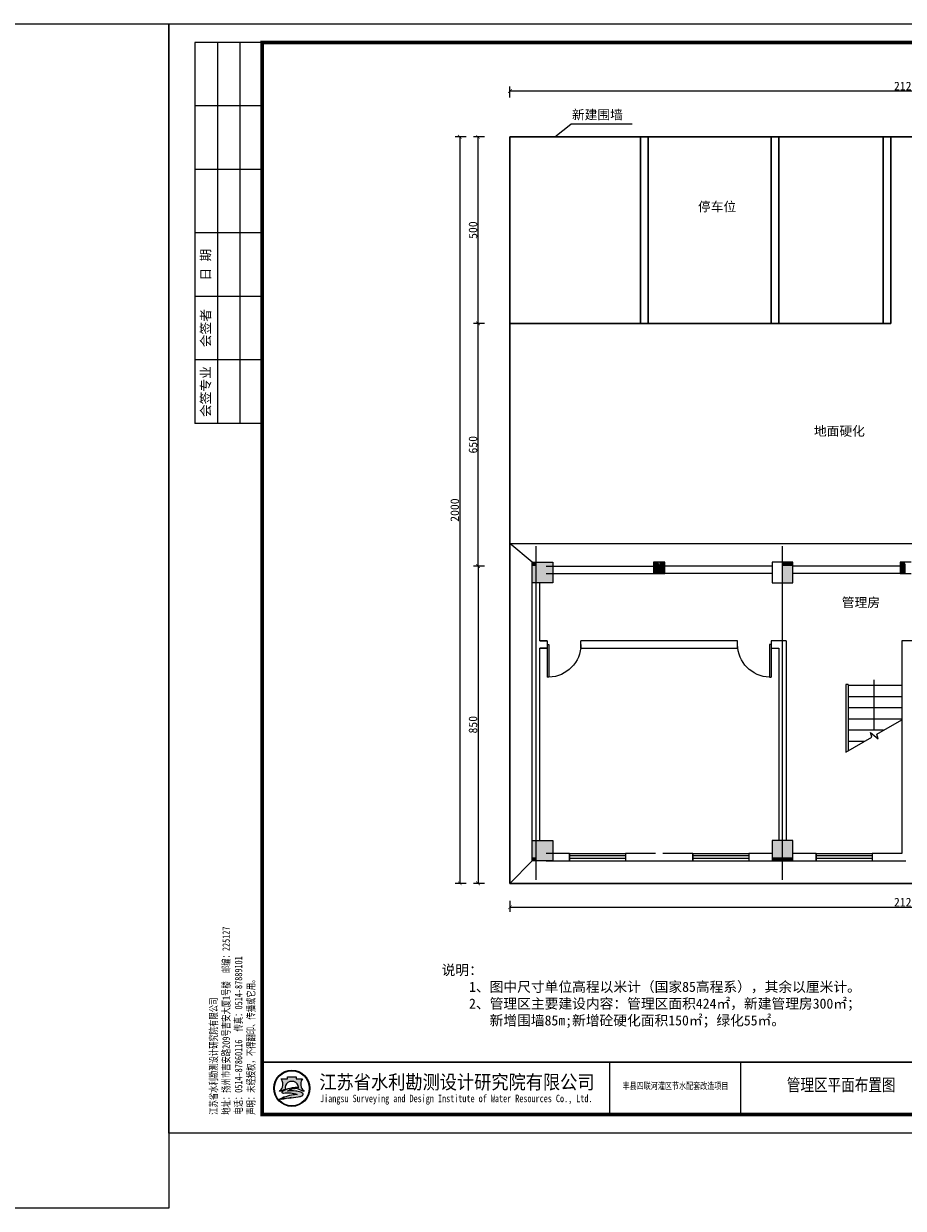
# Model space of a CAD drawing. Extents: x -27255 to 1448651, y 31034 to 8081248.
# Tile 10 of 198: x 583461 to 583697, y 3855639 to 3855956. Entities that reach past the tile are written whole.
import ezdxf
from ezdxf.enums import TextEntityAlignment as Align
from ezdxf.lldxf.tags import DXFTag

# ---------------------------------------------------------------- set-up
doc = ezdxf.new("R2010")
doc.units = 0
doc.header["$PDMODE"] = 32
doc.header["$PDSIZE"] = 0.2
doc.linetypes.add('DOTE', pattern=[2.4200000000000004, 2, -0.2, 0.02, -0.2])
doc.layers.get('0').update_dxf_attribs({"linetype": 'CONTINUOUS'})
doc.layers.get('Defpoints').update_dxf_attribs({"linetype": 'CONTINUOUS'})
for name, color, linetype, lineweight in [('0.09标注线', 3, 'CONTINUOUS', 9), ('0.13填充', 8, 'CONTINUOUS', 9), ('0.13文字', 3, 'CONTINUOUS', 13), ('DOTE', 14, 'DOTE', 5), ('图框', 7, 'CONTINUOUS', 20), ('地涵轮廓线', 130, 'CONTINUOUS', 35), ('文字', 7, 'CONTINUOUS', 15)]:
    doc.layers.add(name, color=color, linetype=linetype, lineweight=lineweight)
for name, color, linetype in [('DIM_LEAD', 3, 'CONTINUOUS'), ('DIM_SYMB', 3, 'CONTINUOUS'), ('STAIR', 2, 'CONTINUOUS'), ('WALL', 9, 'CONTINUOUS')]:
    doc.layers.add(name, color=color, linetype=linetype)
doc.styles.add('-仿宋_GB2312', font='FangSong_GB2312.ttf')
doc.styles.add('LYJFS', font='times.ttf', dxfattribs={"width": 0.7})
doc.styles.add('仿宋', font='FangSong_GB2312.ttf', dxfattribs={"width": 0.7})
doc.styles.add('宋体', font='FangSong_GB2312.ttf')
tags = doc.linetypes.add('DASHDOT2', pattern=[0.5, 0.25, -0.125, 0, -0.125]).pattern_tags.tags
tags[10:11] = [DXFTag(74, 4), DXFTag(75, 0), DXFTag(340, '0'), DXFTag(46, 1.0), DXFTag(50, 0.0), DXFTag(44, 0.0), DXFTag(45, 0.0)]
tags[8:9] = [DXFTag(74, 4), DXFTag(75, 0), DXFTag(340, '0'), DXFTag(46, 1.0), DXFTag(50, 0.0), DXFTag(44, 0.0), DXFTag(45, 0.0)]
tags[6:7] = [DXFTag(74, 4), DXFTag(75, 0), DXFTag(340, '0'), DXFTag(46, 1.0), DXFTag(50, 0.0), DXFTag(44, 0.0), DXFTag(45, 0.0)]
tags[4:5] = [DXFTag(74, 4), DXFTag(75, 0), DXFTag(340, '0'), DXFTag(46, 1.0), DXFTag(50, 0.0), DXFTag(44, 0.0), DXFTag(45, 0.0)]
doc.dimstyles.new('zzzz STANDARD', dxfattribs={"dimtxt": 2.3, "dimasz": 1, "dimexe": 1.25, "dimexo": 1.5, "dimgap": 0.2, "dimtad": 1, "dimdec": 0, "dimlfac": 10, "dimzin": 0, "dimdsep": 46, "dimtxsty": '-仿宋_GB2312', "dimblk": 'ARCHTICK', "dimcen": 0.09, "dimadec": 0, "dimazin": 0, "dimtfac": 1, "dimtdec": 0, "dimtix": 1, "dimtmove": 2, "dimatfit": 3, "dimfxl": 1.7, "dimfxlon": 1, "dimtolj": 1, "dimtzin": 0, "dimlwd": 9, "dimlwe": 9, "dimarcsym": 0})

# ---------------------------------------------------------------- blocks, each defined once
blk = doc.blocks.new('_ARCHTICK')
at = {"color": 0, "linetype": 'ByBlock', "const_width": 0.15}
blk.add_lwpolyline([(-0.5, -0.5), (0.5, 0.5)], dxfattribs=at)
blk = doc.blocks.new('*D628')
at = {"layer": 'Defpoints', "color": 0, "lineweight": 13}
for p in [(583591.252965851, 3855725.645758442), (583803.252965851, 3855725.645758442), (583803.252965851, 3855719.252151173)]:
    blk.add_point(p, dxfattribs=at)
at = {"layer": '地涵轮廓线', "color": 0, "lineweight": 9}
for p, q in [((583591.252965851, 3855720.952151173), (583591.252965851, 3855718.002151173)), ((583803.252965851, 3855720.952151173), (583803.252965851, 3855718.002151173)), ((583591.252965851, 3855719.252151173), (583803.252965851, 3855719.252151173))]:
    blk.add_line(p, q, dxfattribs=at)
at = {"layer": '地涵轮廓线', "color": 0, "lineweight": 9, "rotation": 180}
blk.add_blockref('_ARCHTICK', (583591.252965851, 3855719.252151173), dxfattribs=at)
at = {"layer": '地涵轮廓线', "color": 0, "lineweight": 9}
blk.add_blockref('_ARCHTICK', (583803.252965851, 3855719.252151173), dxfattribs=at)
at = {"layer": '地涵轮廓线', "color": 0, "lineweight": 9, "insert": (583697.252965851, 3855720.602151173), "char_height": 2.3, "attachment_point": 5, "style": '-仿宋_GB2312'}
blk.add_mtext('\\A1;2120', dxfattribs=at)
blk = doc.blocks.new('*D629')
at = {"layer": 'Defpoints', "color": 0, "lineweight": 13}
for p in [(583591.2529658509, 3855937.873450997), (583591.2529658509, 3855925.645758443), (583803.252965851, 3855925.645758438)]:
    blk.add_point(p, dxfattribs=at)
at = {"layer": '地涵轮廓线', "color": 0, "lineweight": 9}
for p, q in [((583591.2529658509, 3855936.173450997), (583591.2529658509, 3855939.123450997)), ((583803.252965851, 3855937.873450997), (583591.2529658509, 3855937.873450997)), ((583803.252965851, 3855936.173450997), (583803.252965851, 3855939.123450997))]:
    blk.add_line(p, q, dxfattribs=at)
at = {"layer": '地涵轮廓线', "color": 0, "lineweight": 9, "rotation": 180}
blk.add_blockref('_ARCHTICK', (583591.2529658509, 3855937.873450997), dxfattribs=at)
at = {"layer": '地涵轮廓线', "color": 0, "lineweight": 9}
blk.add_blockref('_ARCHTICK', (583803.252965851, 3855937.873450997), dxfattribs=at)
at = {"layer": '地涵轮廓线', "color": 0, "lineweight": 9, "insert": (583697.252965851, 3855939.223450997), "char_height": 2.3, "attachment_point": 5, "style": '-仿宋_GB2312'}
blk.add_mtext('\\A1;2120', dxfattribs=at)
blk = doc.blocks.new('*D627')
at = {"layer": 'Defpoints', "color": 0, "lineweight": 13}
for p in [(583602.752965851, 3855810.645758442), (583582.71090498, 3855725.645758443), (583591.2529658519, 3855725.645758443)]:
    blk.add_point(p, dxfattribs=at)
at = {"layer": '地涵轮廓线', "color": 0, "lineweight": 9}
for p, q in [((583584.4109049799, 3855810.645758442), (583581.46090498, 3855810.645758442)), ((583582.71090498, 3855810.645758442), (583582.71090498, 3855725.645758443)), ((583584.4109049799, 3855725.645758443), (583581.46090498, 3855725.645758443))]:
    blk.add_line(p, q, dxfattribs=at)
for p, rotation in [((583582.71090498, 3855810.645758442), 90), ((583582.71090498, 3855725.645758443), 270)]:
    blk.add_blockref('_ARCHTICK', p, dxfattribs=dict(at, rotation=rotation))
at = {"layer": '地涵轮廓线', "color": 0, "lineweight": 9, "insert": (583581.3609049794, 3855768.145758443), "char_height": 2.3, "attachment_point": 5, "rotation": 90, "style": '-仿宋_GB2312'}
blk.add_mtext('\\A1;850', dxfattribs=at)
blk = doc.blocks.new('*D632')
at = {"layer": 'Defpoints', "color": 0, "lineweight": 13}
for p in [(583591.2529658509, 3855925.645758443), (583577.8253207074, 3855725.645758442), (583591.252965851, 3855725.645758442)]:
    blk.add_point(p, dxfattribs=at)
at = {"layer": '地涵轮廓线', "color": 0, "lineweight": 9}
for p, q in [((583579.5253207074, 3855925.645758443), (583576.5753207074, 3855925.645758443)), ((583577.8253207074, 3855925.645758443), (583577.8253207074, 3855725.645758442)), ((583579.5253207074, 3855725.645758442), (583576.5753207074, 3855725.645758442))]:
    blk.add_line(p, q, dxfattribs=at)
for p, rotation in [((583577.8253207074, 3855925.645758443), 90), ((583577.8253207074, 3855725.645758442), 270)]:
    blk.add_blockref('_ARCHTICK', p, dxfattribs=dict(at, rotation=rotation))
at = {"layer": '地涵轮廓线', "color": 0, "lineweight": 9, "insert": (583576.4753207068, 3855825.645758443), "char_height": 2.3, "attachment_point": 5, "rotation": 90, "style": '-仿宋_GB2312'}
blk.add_mtext('\\A1;2000', dxfattribs=at)
blk = doc.blocks.new('d4trtg')
h = blk.add_hatch(color=152)
h.dxf.hatch_style = 1
h.paths.add_polyline_path([(654246.3193193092, 3899725.409078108, 1), (654149.4769673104, 3899725.409078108, 1)])
h.paths.add_polyline_path([(654244.689577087, 3899725.409078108, 1), (654151.1067095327, 3899725.409078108, 1)], flags=16)
h = blk.add_hatch(color=152)
h.dxf.hatch_style = 1
edge = h.paths.add_edge_path()
edge.add_arc((654216.7300615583, 3899701.144012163), 14.62686968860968, 43.31770961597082, 70.37003522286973)
edge.add_arc((654202.9245894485, 3899662.43781051), 55.72140833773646, 70.37003522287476, 84.52854590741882)
edge.add_arc((654197.052297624, 3899601.131590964), 117.3082280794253, 84.5285459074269, 95.17746754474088)
edge.add_arc((654198.4691254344, 3899704.113250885), 18.32576248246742, 111.7965680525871, 130.9174013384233, ccw=False)
edge.add_arc((654217.4394684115, 3899656.675769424), 69.41576698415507, 98.84274785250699, 111.79656805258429, ccw=False)
edge.add_arc((654228.1102754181, 3899588.085080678), 138.8315339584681, 95.21036804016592, 98.84274785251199, ccw=False)
edge.add_ellipse((654197.8981433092, 3899728.334977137), major_axis=(-17.7501498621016, 0), ratio=0.8776980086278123, start_angle=172.6538623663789, end_angle=176.9129867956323)
edge.add_arc((654213.8325542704, 3899624.955280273), 102.5563365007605, 88.99992913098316, 98.52267106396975)
edge.add_arc((654209.8965974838, 3899651.220285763), 75.99805588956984, 98.5226710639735, 116.8491039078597)
edge.add_arc((654181.1331357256, 3899708.041207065), 12.31168505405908, 116.8491039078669, 139.2900683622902)
edge.add_arc((654173.2830714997, 3899714.795695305), 1.955690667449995, 139.2900683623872, 263.050638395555)
edge.add_arc((654175.1158058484, 3899729.831970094), 17.10324739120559, 263.0506383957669, 272.136251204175)
edge.add_arc((654186.8001782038, 3899416.594006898), 296.3525647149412, 88.46268833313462, 92.13625120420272, ccw=False)
edge.add_arc((654193.3818121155, 3899661.833379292), 51.02489061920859, 68.07113774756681, 88.46268833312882, ccw=False)
edge.add_arc((654234.506227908, 3899496.08092722), 214.2253735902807, 95.91294384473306, 98.79521578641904)
edge.add_arc((654220.8241236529, 3899584.51078353), 124.7433113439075, 98.79521578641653, 117.8496747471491)
edge.add_arc((654806.2087627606, 3897318.850026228), 2461.597634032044, 104.7703900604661, 105.15790668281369, ccw=False)
edge.add_line((654178.6340996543, 3899699.104834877), (654170.5934602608, 3899695.844113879))
edge.add_arc((654384.3496151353, 3898723.49134639), 995.5709910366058, 100.90627282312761, 102.39834375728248, ccw=False)
edge.add_line((654195.9846486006, 3899701.080338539), (654189.8745459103, 3899699.193213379))
edge.add_arc((654166.7652083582, 3899985.305806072), 287.044347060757, 274.6177604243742, 279.6944367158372)
edge.add_arc((654207.3949546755, 3899747.472955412), 45.76599921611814, 279.694436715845, 287.6119267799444)
edge.add_arc((654216.243616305, 3899719.598572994), 16.52082853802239, 287.6119267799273, 311.5140981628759)
edge.add_arc((654225.3686800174, 3899709.289677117), 2.753471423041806, 311.5140981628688, 403.3177096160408)
edge = h.paths.add_edge_path()
edge.add_arc((654242.1391779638, 3899736.786777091), 20.67819482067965, 138.9741968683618, 204.1180883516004, ccw=False)
edge.add_line((654226.5392573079, 3899750.359920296), (654209.5567490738, 3899750.359920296))
edge.add_line((654209.5567490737, 3899750.359920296), (654209.5567490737, 3899756.23053299))
edge.add_line((654209.5567490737, 3899756.23053299), (654186.2395375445, 3899756.23053299))
edge.add_line((654186.2395375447, 3899756.23053299), (654186.2395375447, 3899750.359920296))
edge.add_line((654186.2395375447, 3899750.359920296), (654169.2570293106, 3899750.359920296))
edge.add_arc((654153.6571086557, 3899736.786777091), 20.67819482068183, -24.118088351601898, 41.0258031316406, ccw=False)
edge.add_arc((654138.2813983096, 3899743.670490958), 37.52449961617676, 314.34412131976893, 335.8819116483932, ccw=False)
edge.add_arc((654157.8406418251, 3899747.198545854), 31.08765203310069, 282.3877277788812, 290.1465811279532)
edge.add_arc((654127.1774852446, 3899830.778947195), 120.1152469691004, 290.1465811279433, 296.6495194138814)
edge.add_ellipse((654197.8981433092, 3899728.334977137), major_axis=(-17.7501498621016, 0), ratio=0.8776980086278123, start_angle=176.9129867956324, end_angle=378.37473811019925, ccw=False)
edge.add_ellipse((654197.8981433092, 3899728.334977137), major_axis=(-17.7501498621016, 0), ratio=0.8776980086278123, start_angle=172.653862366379, end_angle=176.9129867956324, ccw=False)
edge.add_ellipse((654197.8981433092, 3899728.334977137), major_axis=(-17.7501498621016, 0), ratio=0.8776980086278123, start_angle=161.6252618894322, end_angle=172.653862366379, ccw=False)
edge.add_arc((654268.6188013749, 3899830.778947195), 120.1152469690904, 243.3504805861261, 249.853418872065)
edge.add_arc((654237.9556447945, 3899747.198545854), 31.08765203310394, 249.8534188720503, 257.61227222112)
edge.add_arc((654257.5148883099, 3899743.670490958), 37.52449961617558, 204.1180883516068, 225.6558786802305, ccw=False)
at = {"lineweight": 0}
for p, q in [((653868.4004973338, 3899605.327936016), (653868.4004973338, 3902577.336202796)), ((653868.4004973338, 3902577.336202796), (658071.2404705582, 3902577.336202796)), ((658071.2404705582, 3902577.336202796), (658071.2404705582, 3899605.327936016)), ((658021.2066613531, 3899725.409078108), (655949.806960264, 3899725.409078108)), ((658071.2404705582, 3899605.327936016), (653868.4004973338, 3899605.327936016))]:
    blk.add_line(p, q, dxfattribs=at)
for p, q in [((654118.5695433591, 3902527.302393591), (653938.4478302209, 3902527.302393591)), ((653938.4478302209, 3902527.302393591), (653938.4478302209, 3901506.612685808)), ((653998.488401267, 3902527.302393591), (653998.488401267, 3901506.612685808)), ((654058.528972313, 3902527.302393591), (654058.528972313, 3901506.612685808)), ((654118.5695433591, 3902357.187442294), (653938.4478302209, 3902357.187442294)), ((654118.5695433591, 3902187.072490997), (653938.4478302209, 3902187.072490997)), ((654118.5695433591, 3902016.9575397), (653938.4478302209, 3902016.9575397)), ((654118.5695433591, 3901846.842588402), (653938.4478302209, 3901846.842588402)), ((654118.5695433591, 3901676.727637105), (653938.4478302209, 3901676.727637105)), ((654118.5695433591, 3901506.612685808), (653938.4478302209, 3901506.612685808)), ((655049.1983945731, 3899795.456410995), (655049.1983945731, 3899655.361745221)), ((655399.4350590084, 3899795.456410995), (655399.4350590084, 3899655.361745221)), ((655949.806960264, 3899795.456410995), (655949.806960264, 3899655.361745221)), ((656209.9827681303, 3899795.456410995), (656209.9827681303, 3899655.361745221)), ((656400.1112431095, 3899795.456410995), (656400.1112431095, 3899655.361745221)), ((656590.2397180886, 3899795.456410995), (656590.2397180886, 3899655.361745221)), ((656780.3681930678, 3899795.456410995), (656780.3681930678, 3899655.361745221)), ((656970.496668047, 3899795.456410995), (656970.496668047, 3899655.361745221)), ((657160.6251430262, 3899795.456410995), (657160.6251430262, 3899655.361745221)), ((657350.7536180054, 3899795.456410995), (657350.7536180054, 3899655.361745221)), ((657530.8753311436, 3899795.456410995), (657530.8753311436, 3899655.361745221)), ((657700.9902824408, 3899725.409078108), (657700.9902824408, 3899655.361745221))]:
    blk.add_line(p, q)
at = {"lineweight": 0, "const_width": 10.0067618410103}
blk.add_lwpolyline([(654118.5695433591, 3902527.302393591), (658021.2066613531, 3902527.302393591), (658021.2066613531, 3899655.361745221), (654118.5695433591, 3899655.361745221)], close=True, dxfattribs=at)
at = {"lineweight": 0, "const_width": 4.002704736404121}
blk.add_lwpolyline([(658021.2066613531, 3899795.456410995), (654118.5695433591, 3899795.456410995)], dxfattribs=at)
at = {"color": 152}
for points in [[(654181.0529832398, 3899723.423913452, -0.02838203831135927), (654168.5479460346, 3899718.013005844, -0.03386732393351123), (654164.5097554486, 3899716.834668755, 0.09425397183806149), (654172.5302050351, 3899728.337281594, 0.2921547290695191), (654169.2570293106, 3899750.359920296), (654186.2395375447, 3899750.359920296), (654186.2395375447, 3899756.23053299), (654209.5567490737, 3899756.23053299), (654209.5567490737, 3899750.359920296), (654226.5392573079, 3899750.359920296, 0.29215472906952), (654223.2660815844, 3899728.337281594, 0.09425397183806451), (654231.2865311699, 3899716.834668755, -0.03386732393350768), (654227.2483405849, 3899718.013005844, -0.02838203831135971), (654214.7433033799, 3899723.423913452)], [(654215.6225359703, 3899727.495994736, 0.04157472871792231), (654198.6336295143, 3899726.379117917, 0.08013502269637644), (654175.5726574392, 3899719.025681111, 0.09823132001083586), (654171.8006163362, 3899716.071255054, 0.599439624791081), (654173.0464484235, 3899712.85437217, 0.03966424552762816), (654175.7533461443, 3899712.7406093, -0.01603031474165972), (654194.7507043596, 3899712.839904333, -0.08921046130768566), (654212.4373190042, 3899709.166529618, 0.01257694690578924), (654201.7504573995, 3899707.787257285, 0.08333285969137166), (654162.549863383, 3899694.805861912, -0.001690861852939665), (654178.6340996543, 3899699.104834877), (654170.5934602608, 3899695.844113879, -0.006510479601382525), (654195.9846486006, 3899701.080338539), (654189.8745459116, 3899699.193213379, 0.02215480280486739), (654215.101659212, 3899702.360502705, 0.03456031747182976), (654221.242295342, 3899703.852113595, 0.1046726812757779), (654227.1936927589, 3899707.227897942, 0.4234638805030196), (654227.3719977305, 3899711.178677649, 0.1185893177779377), (654221.6438736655, 3899714.920795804, 0.06185687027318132), (654208.2376153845, 3899717.905342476, 0.04649815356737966), (654186.4662944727, 3899717.961197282, -0.08362449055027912), (654191.6645458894, 3899721.128869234, -0.05658197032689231), (654206.7686614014, 3899725.266458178, -0.01585057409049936), (654215.5025964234, 3899726.342960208)]]:
    blk.add_lwpolyline(points, format="xyb", dxfattribs=at)
for radius in [48.42117599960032, 46.79143377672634]:
    blk.add_circle((654197.8981433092, 3899725.409078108), radius, dxfattribs=at)
blk.add_arc((654217.4394684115, 3899656.675769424), 69.41576698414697, 98.8427478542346, 111.796568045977, dxfattribs=at)
for start_param, end_param in [(2.820892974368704, 6.603884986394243), (3.013378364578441, 3.087714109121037)]:
    blk.add_ellipse((654197.8981433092, 3899728.334977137), major_axis=(-17.7501498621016, 0), ratio=0.8776980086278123, start_param=start_param, end_param=end_param, dxfattribs=at)
at = {"style": '宋体'}
for s, height, width, p in [('江苏省水利勘测设计研究院有限公司', 37.52535690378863, 0.9, (654640.1952124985, 3899742.929376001)), ('丰县四联河灌区节水配套改造项目', 18.01217131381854, 0.75, (655225.535190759, 3899732.299860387)), ('Jiangsu Surveying and Design Institute of Water Resources Co., Ltd.', 20.0135236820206, 0.8, (654638.4727689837, 3899695.522921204))]:
    blk.add_text(s, height=height, dxfattribs=dict(at, width=width)).set_placement(p, align=Align.MIDDLE)
at = {"style": 'LYJFS'}
for s, p in [('（阶段）', (656038.2059940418, 3899760.432744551)), ('（专业）', (656038.2059940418, 3899690.385411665))]:
    blk.add_text(s, height=25.01690460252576, dxfattribs=at).set_placement(p, align=Align.MIDDLE_CENTER)
at = {"style": '仿宋'}
blk.add_text('2018.05', height=25.01690460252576, dxfattribs=at).set_placement((657440.8144745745, 3899690.385411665), align=Align.MIDDLE)
at = {"rotation": 90}
for s, insert, char_height, attachment_point, style in [('日 期', (653968.468115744, 3901931.900064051), 25.01690460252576, 5, '宋体'), ('会签者', (653968.468115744, 3901761.785112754), 25.01690460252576, 5, '宋体'), ('会签专业', (653968.468115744, 3901591.670161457), 25.01690460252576, 5, '宋体'), ('江苏省水利勘测设计研究院有限公司\\P地址：扬州市吉安路209号吉安大厦1号楼  邮编：225127\\P电话：0514-87860116  传真：0514-87889101\\P声明：未经授权，不得翻印、传播或它用。', (654101.5093347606, 3899654.544439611), 20.0135236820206, 7, '仿宋')]:
    blk.add_mtext(s, dxfattribs=dict(at, insert=insert, char_height=char_height, attachment_point=attachment_point, style=style))
at = {"char_height": 25.01690460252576, "attachment_point": 5, "style": '宋体'}
for s, insert in [('设计', (656143.9596908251, 3899760.432744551)), ('批 准', (656305.0470056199, 3899760.432744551)), ('核 定', (656494.550057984, 3899760.154778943)), ('审 查', (656684.609041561, 3899760.165426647)), ('校 核', (656875.0849735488, 3899760.865852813)), ('设 计', (657065.2829399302, 3899761.366681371)), ('制 图', (657254.8554836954, 3899760.211836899)), ('日 期', (657440.8144745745, 3899760.432744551)), ('甲级设计证书编号A132012666', (657776.0409962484, 3899760.432744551)), ('部分', (656143.9596908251, 3899690.385411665)), ('图 号', (657615.9328067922, 3899690.385411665))]:
    blk.add_mtext(s, dxfattribs=dict(at, insert=insert))

msp = doc.modelspace()

# ---------------------------------------------------------------- hatches: boundary and pattern name
at = {"lineweight": 9}
for points in [[(583598.252965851, 3855810.645758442), (583597.252965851, 3855810.645758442), (583597.252965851, 3855811.645758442), (583598.252965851, 3855811.645758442)], [(583598.252965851, 3855806.145758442), (583597.252965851, 3855806.145758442), (583597.252965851, 3855810.645758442), (583598.252965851, 3855810.645758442)], [(583602.752965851, 3855810.645758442), (583598.252965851, 3855810.645758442), (583598.252965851, 3855811.645758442), (583602.752965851, 3855811.645758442)], [(583602.752965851, 3855806.145758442), (583598.252965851, 3855806.145758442), (583598.252965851, 3855810.645758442), (583602.752965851, 3855810.645758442)], [(583629.752965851, 3855810.645758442), (583631.252965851, 3855810.645758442, -0.2312238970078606), (583631.252965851, 3855810.821349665), (583631.252965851, 3855811.101362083), (583630.9869907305, 3855811.645758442), (583629.752965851, 3855811.645758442)], [(583629.752965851, 3855808.645758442), (583631.252965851, 3855808.645758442), (583631.252965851, 3855810.645758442), (583629.752965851, 3855810.645758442)], [(583631.6123649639, 3855810.645758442), (583632.752965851, 3855810.645758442), (583632.752965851, 3855811.645758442), (583631.252965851, 3855811.645758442), (583631.252965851, 3855811.101362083), (583631.3448697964, 3855810.91325361, -0.7138026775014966)], [(583631.252965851, 3855808.645758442), (583632.752965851, 3855808.645758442), (583632.752965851, 3855810.645758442), (583631.6123649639, 3855810.645758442, -0.166995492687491), (583631.5204610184, 3855810.553854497, -0.4142135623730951), (583631.252965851, 3855810.645758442)], [(583664.252965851, 3855810.645758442), (583667.002965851, 3855810.645758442), (583667.002965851, 3855811.645758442), (583664.252965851, 3855811.645758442)], [(583664.252965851, 3855810.645758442), (583664.252965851, 3855806.145758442), (583667.002965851, 3855806.145758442), (583667.002965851, 3855810.645758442)], [(583667.002965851, 3855810.645758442), (583664.252965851, 3855810.645758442), (583664.252965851, 3855806.145758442), (583667.002965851, 3855806.145758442)], [(583664.252965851, 3855810.645758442), (583664.252965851, 3855806.145758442), (583667.002965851, 3855806.145758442), (583667.002965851, 3855810.645758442)], [(583695.752965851, 3855810.645758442), (583697.252965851, 3855810.645758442, -0.2312238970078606), (583697.252965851, 3855810.821349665), (583697.252965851, 3855811.101362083), (583696.9869907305, 3855811.645758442), (583695.752965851, 3855811.645758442)], [(583695.752965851, 3855808.645758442), (583697.252965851, 3855808.645758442), (583697.252965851, 3855810.645758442), (583695.752965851, 3855810.645758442)], [(583598.252965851, 3855732.645758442), (583597.252965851, 3855732.645758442), (583597.252965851, 3855737.145758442), (583598.252965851, 3855737.145758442)], [(583602.752965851, 3855737.145758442), (583602.752965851, 3855732.645758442), (583598.252965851, 3855732.645758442), (583598.252965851, 3855737.145758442)], [(583664.252965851, 3855737.145758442), (583661.502965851, 3855737.145758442), (583661.502965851, 3855732.645758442), (583664.252965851, 3855732.645758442)], [(583664.252965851, 3855732.645758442), (583667.002965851, 3855732.645758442), (583667.002965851, 3855737.145758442), (583664.252965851, 3855737.145758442)], [(583598.252965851, 3855731.645758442), (583597.252965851, 3855731.645758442), (583597.252965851, 3855732.645758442), (583598.252965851, 3855732.645758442)], [(583602.752965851, 3855731.645758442), (583598.252965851, 3855731.645758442), (583598.252965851, 3855732.645758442), (583602.752965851, 3855732.645758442)], [(583661.502965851, 3855732.645758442), (583661.502965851, 3855731.645758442), (583664.252965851, 3855731.645758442), (583664.252965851, 3855732.645758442)], [(583664.252965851, 3855731.645758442), (583667.002965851, 3855731.645758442), (583667.002965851, 3855732.645758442), (583664.252965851, 3855732.645758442)]]:
    msp.add_hatch(color=252, dxfattribs=at).paths.add_polyline_path(points)

# ---------------------------------------------------------------- linework, layer by layer
for p, q in [((583591.252965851, 3855816.645758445), (583803.252965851, 3855816.645758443)), ((583597.252965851, 3855811.645758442), (583602.752965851, 3855811.645758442)), ((583597.252965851, 3855806.145758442), (583597.252965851, 3855811.645758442)), ((583601.002965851, 3855810.645758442), (583629.752965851, 3855810.645758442)), ((583602.752965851, 3855811.645758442), (583602.752965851, 3855806.145758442)), ((583632.752965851, 3855811.645758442), (583629.752965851, 3855811.645758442)), ((583629.752965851, 3855811.645758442), (583629.752965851, 3855808.645758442)), ((583632.752965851, 3855808.645758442), (583632.752965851, 3855811.645758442)), ((583661.502965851, 3855810.645758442), (583632.752965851, 3855810.645758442)), ((583667.002965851, 3855811.645758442), (583661.502965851, 3855811.645758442)), ((583661.502965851, 3855811.645758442), (583661.502965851, 3855806.145758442)), ((583667.002965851, 3855806.145758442), (583667.002965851, 3855811.645758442)), ((583695.752965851, 3855810.645758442), (583667.002965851, 3855810.645758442)), ((583698.752965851, 3855811.645758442), (583695.752965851, 3855811.645758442)), ((583695.752965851, 3855811.645758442), (583695.752965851, 3855808.645758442)), ((583601.002965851, 3855808.645758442), (583629.752965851, 3855808.645758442)), ((583629.752965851, 3855808.645758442), (583632.752965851, 3855808.645758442)), ((583661.502965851, 3855808.645758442), (583632.752965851, 3855808.645758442)), ((583695.752965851, 3855808.645758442), (583667.002965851, 3855808.645758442)), ((583695.752965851, 3855808.645758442), (583698.752965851, 3855808.645758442)), ((583602.752965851, 3855806.145758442), (583597.252965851, 3855806.145758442)), ((583661.502965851, 3855806.145758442), (583667.002965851, 3855806.145758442)), ((583597.252965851, 3855737.145758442), (583602.752965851, 3855737.145758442)), ((583597.252965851, 3855731.645758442), (583597.252965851, 3855737.145758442)), ((583602.752965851, 3855737.145758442), (583602.752965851, 3855731.645758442)), ((583667.002965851, 3855737.145758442), (583661.502965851, 3855737.145758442)), ((583661.502965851, 3855737.145758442), (583661.502965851, 3855731.645758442)), ((583667.002965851, 3855731.645758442), (583667.002965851, 3855737.145758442)), ((583602.752965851, 3855731.645758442), (583597.252965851, 3855731.645758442)), ((583661.502965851, 3855731.645758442), (583667.002965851, 3855731.645758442))]:
    msp.add_line(p, q, dxfattribs=at)
at = {"lineweight": 9, "extrusion": (0, 0, -1)}
for p, q in [((583601.252965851, 3855789.645758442), (583601.7029658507, 3855789.645758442)), ((583601.252965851, 3855789.645758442), (583601.252965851, 3855780.870758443)), ((583601.7029658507, 3855789.645758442), (583601.7029658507, 3855780.870758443)), ((583661.2529658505, 3855789.645758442), (583660.8029658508, 3855789.645758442)), ((583660.8029658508, 3855789.645758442), (583660.8029658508, 3855780.870758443)), ((583661.2529658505, 3855789.645758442), (583661.2529658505, 3855780.870758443)), ((583601.7029658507, 3855780.870758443), (583601.252965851, 3855780.870758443)), ((583660.8029658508, 3855780.870758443), (583661.2529658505, 3855780.870758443)), ((583607.252965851, 3855733.645758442), (583622.252965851, 3855733.645758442)), ((583607.252965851, 3855733.645758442), (583607.252965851, 3855731.645758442)), ((583622.252965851, 3855733.645758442), (583622.252965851, 3855731.645758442)), ((583640.252965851, 3855733.645758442), (583655.252965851, 3855733.645758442)), ((583640.252965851, 3855733.645758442), (583640.252965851, 3855731.645758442)), ((583655.252965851, 3855733.645758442), (583655.252965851, 3855731.645758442)), ((583673.252965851, 3855733.645758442), (583688.252965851, 3855733.645758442)), ((583673.252965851, 3855733.645758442), (583673.252965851, 3855731.645758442)), ((583688.252965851, 3855733.645758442), (583688.252965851, 3855731.645758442)), ((583622.252965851, 3855732.979091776), (583607.252965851, 3855732.979091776)), ((583622.252965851, 3855732.312425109), (583607.252965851, 3855732.312425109)), ((583607.252965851, 3855731.645758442), (583622.252965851, 3855731.645758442)), ((583655.252965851, 3855732.979091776), (583640.252965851, 3855732.979091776)), ((583655.252965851, 3855732.312425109), (583640.252965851, 3855732.312425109)), ((583640.252965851, 3855731.645758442), (583655.252965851, 3855731.645758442)), ((583688.252965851, 3855732.979091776), (583673.252965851, 3855732.979091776)), ((583688.252965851, 3855732.312425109), (583673.252965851, 3855732.312425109)), ((583673.252965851, 3855731.645758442), (583688.252965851, 3855731.645758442))]:
    msp.add_line(p, q, dxfattribs=at)
for centre, start, end in [((-583601.4779658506, 3855789.645758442), 180, 268.5307164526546), ((-583661.0279658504, 3855789.645758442), 271.4692835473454, 0)]:
    msp.add_arc(centre, 8.775, start, end, dxfattribs=at)
at = {"layer": '0.09标注线'}
for p in [(583603.3208771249, 3855925.645758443), (583623.9997464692, 3855929.029210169, -5.417613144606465)]:
    msp.add_line(p, (583607.5786267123, 3855929.029210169, -5.417613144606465), dxfattribs=at)
at = {"layer": '0.13填充', "color": 7, "lineweight": 30, "ltscale": 0.005}
for p, q in [((583591.2529658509, 3855725.645758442), (583591.2529658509, 3855925.645758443)), ((583591.252965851, 3855925.645758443), (583803.252965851, 3855925.645758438)), ((583626.2529658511, 3855925.645758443), (583626.2529658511, 3855875.645758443)), ((583628.2529658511, 3855925.645758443), (583628.2529658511, 3855875.645758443)), ((583661.2529658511, 3855925.645758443), (583661.2529658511, 3855875.645758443)), ((583663.2529658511, 3855925.645758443), (583663.2529658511, 3855875.645758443)), ((583691.2529658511, 3855925.645758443), (583691.2529658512, 3855875.645758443)), ((583693.2529658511, 3855925.645758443), (583693.2529658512, 3855875.645758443)), ((583591.2529658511, 3855875.645758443), (583693.2529658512, 3855875.645758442)), ((583591.252965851, 3855725.645758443), (583803.252965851, 3855725.645758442))]:
    msp.add_line(p, q, dxfattribs=at)
at = {"layer": '0.13文字', "linetype": 'Continuous', "lineweight": 13}
msp.add_line((580415.3193357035, 3855955.939834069), (587865.8902504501, 3855955.939834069), dxfattribs=at)
at = {"layer": '0.13文字', "lineweight": 13}
msp.add_lwpolyline([(583026.8697264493, 3855955.939834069), (583499.8817000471, 3855955.939834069), (583499.8817000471, 3855638.596550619), (583026.8697264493, 3855638.596550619)], close=True, dxfattribs=at)
at = {"layer": 'DIM_LEAD', "color": 252, "lineweight": 9}
for radius, start, end in [(0.1999999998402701, 116.0386952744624, 296.0386952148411), (0.200000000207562, 296.0386952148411, 116.0386952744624)]:
    msp.add_arc((583631.4326654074, 3855810.733554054), radius, start, end, dxfattribs=at)
at = {"layer": 'DIM_SYMB', "lineweight": 9}
for p, q in [((583688.752965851, 3855780.145758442), (583688.752965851, 3855769.645758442)), ((583688.752965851, 3855769.645758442), (583688.752965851, 3855766.645758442))]:
    msp.add_line(p, q, dxfattribs=at)
at = {"layer": 'DOTE', "linetype": 'DASHDOT2', "lineweight": 9, "ltscale": 800}
for p, q in [((583598.252965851, 3855726.627011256), (583598.252965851, 3855815.98812281)), ((583664.252965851, 3855726.627011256), (583664.252965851, 3855815.98812281))]:
    msp.add_line(p, q, dxfattribs=at)
at = {"layer": 'STAIR', "lineweight": 9}
for p, q in [((583681.252965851, 3855778.945758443), (583681.252965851, 3855760.815631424)), ((583681.8529658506, 3855778.945758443), (583681.252965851, 3855778.945758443)), ((583681.252965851, 3855778.645758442), (583681.2529658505, 3855760.815631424)), ((583681.8529658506, 3855778.945758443), (583681.8529658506, 3855761.162041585)), ((583696.252965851, 3855778.645758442), (583681.8529658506, 3855778.645758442)), ((583696.252965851, 3855778.645758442), (583696.252965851, 3855769.475885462)), ((583696.252965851, 3855775.645758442), (583681.8529658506, 3855775.645758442)), ((583696.252965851, 3855772.645758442), (583681.8529658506, 3855772.645758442)), ((583696.252965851, 3855769.645758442), (583681.8529658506, 3855769.645758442)), ((583689.5309811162, 3855765.594945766), (583696.252965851, 3855769.475885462)), ((583691.3510420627, 3855766.645758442), (583681.8529658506, 3855766.645758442)), ((583688.1477774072, 3855764.796352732), (583687.7983716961, 3855766.100352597)), ((583687.7983716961, 3855766.100352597), (583689.8588211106, 3855764.371430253)), ((583689.8588211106, 3855764.371430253), (583689.5309811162, 3855765.594945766)), ((583681.252965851, 3855760.815631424), (583688.1477774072, 3855764.796352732)), ((583686.1548896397, 3855763.645758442), (583681.8529658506, 3855763.645758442))]:
    msp.add_line(p, q, dxfattribs=at)
at = {"layer": 'WALL', "lineweight": 9}
for p, q in [((583591.252965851, 3855725.645758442), (583591.252965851, 3855816.645758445)), ((583597.252965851, 3855737.145758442), (583597.252965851, 3855811.645758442)), ((583599.2529658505, 3855790.645758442), (583599.252965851, 3855806.145758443)), ((583601.2529658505, 3855790.645758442), (583599.2529658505, 3855790.645758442)), ((583599.2529658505, 3855790.645758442), (583601.2529658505, 3855790.645758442)), ((583599.252965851, 3855737.145758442), (583599.252965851, 3855788.645758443)), ((583599.252965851, 3855788.645758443), (583601.2529658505, 3855788.645758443)), ((583601.2529658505, 3855788.645758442), (583599.252965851, 3855788.645758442)), ((583601.2529658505, 3855790.645758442), (583601.2529658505, 3855788.645758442)), ((583652.2529658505, 3855790.645758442), (583610.252965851, 3855790.645758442)), ((583610.252965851, 3855788.645758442), (583610.252965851, 3855790.645758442)), ((583610.252965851, 3855788.645758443), (583652.2529658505, 3855788.645758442)), ((583652.2529658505, 3855788.645758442), (583652.2529658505, 3855790.645758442)), ((583665.252965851, 3855790.645758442), (583661.2529658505, 3855790.645758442)), ((583661.2529658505, 3855790.645758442), (583661.2529658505, 3855788.645758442)), ((583661.2529658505, 3855788.645758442), (583663.252965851, 3855788.645758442)), ((583663.252965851, 3855788.645758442), (583663.252965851, 3855737.145758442)), ((583665.252965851, 3855790.645758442), (583665.252965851, 3855737.145758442)), ((583718.252965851, 3855790.645758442), (583696.252965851, 3855790.645758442)), ((583696.252965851, 3855790.645758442), (583696.252965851, 3855733.645758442)), ((583607.252965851, 3855733.645758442), (583601.0029658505, 3855733.645758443)), ((583607.252965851, 3855731.645758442), (583607.252965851, 3855733.645758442)), ((583630.252965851, 3855733.645758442), (583622.252965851, 3855733.645758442)), ((583622.252965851, 3855733.645758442), (583622.252965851, 3855731.645758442)), ((583640.2529658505, 3855733.645758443), (583632.252965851, 3855733.645758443)), ((583640.2529658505, 3855731.645758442), (583640.2529658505, 3855733.645758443)), ((583661.502965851, 3855733.645758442), (583655.2529658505, 3855733.645758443)), ((583655.2529658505, 3855733.645758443), (583655.2529658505, 3855731.645758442)), ((583673.2529658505, 3855733.645758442), (583667.0029658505, 3855733.645758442)), ((583673.2529658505, 3855731.645758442), (583673.2529658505, 3855733.645758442)), ((583696.252965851, 3855733.645758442), (583688.252965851, 3855733.645758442)), ((583688.252965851, 3855733.645758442), (583688.252965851, 3855731.645758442)), ((583601.0029658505, 3855731.645758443), (583607.252965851, 3855731.645758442)), ((583622.252965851, 3855731.645758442), (583631.252965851, 3855731.645758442)), ((583631.252965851, 3855731.645758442), (583640.2529658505, 3855731.645758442)), ((583655.2529658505, 3855731.645758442), (583661.502965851, 3855731.645758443)), ((583667.0029658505, 3855731.645758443), (583673.2529658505, 3855731.645758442)), ((583688.252965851, 3855731.645758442), (583697.252965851, 3855731.645758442)), ((583591.252965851, 3855725.645758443), (583803.252965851, 3855725.645758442))]:
    msp.add_line(p, q, dxfattribs=at)
at = {"layer": '图框'}
msp.add_line((583591.2529658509, 3855925.645758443), (583591.2529658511, 3855855.645758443), dxfattribs=at)
at = {"layer": '图框', "lineweight": 9}
for p, q in [((583597.252965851, 3855811.645758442), (583591.252965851, 3855816.645758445)), ((583597.252965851, 3855731.645758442), (583591.252965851, 3855725.645758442))]:
    msp.add_line(p, q, dxfattribs=at)

# ---------------------------------------------------------------- block references
at = {"layer": '图框', "xscale": 0.09999999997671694, "yscale": 0.1000000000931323, "zscale": 0.1}
msp.add_blockref('d4trtg', (518113.0416655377, 3465698.205850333), dxfattribs=at)

# ---------------------------------------------------------------- texts
at = {"layer": '0.09标注线', "char_height": 2.5, "width": 25.61700648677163, "attachment_point": 3, "style": '-仿宋_GB2312'}
for s, insert in [('新建围墙', (583621.511050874, 3855932.806446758, -5.417613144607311)), ('停车位', (583651.8699723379, 3855908.169189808)), ('地面硬化', (583686.3280210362, 3855848.056355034)), ('管理房', (583690.3765634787, 3855802.14492988, -5.417613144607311))]:
    msp.add_mtext(s, dxfattribs=dict(at, insert=insert))
at = {"layer": '文字', "color": 7, "insert": (583572.9544373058, 3855703.785071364), "char_height": 2.7, "width": 1460.568764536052, "attachment_point": 1, "style": '-仿宋_GB2312'}
msp.add_mtext('说明：\\P    1、图中尺寸单位高程以米计（国家85高程系），其余以厘米计。\\P    2、管理区主要建设内容：管理区面积424{\\fSimSun|b0|i0|c129|p2;㎡}，新建管理房300{\\fSimSun|b0|i0|c129|p2;㎡}；\\P       新增围墙85m;新增砼硬化面积150{\\fSimSun|b0|i0|c129|p2;㎡}；绿化55{\\fSimSun|b0|i0|c129|p2;㎡}。', dxfattribs=at)
at = {"layer": '文字', "color": 7, "insert": (583679.9737179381, 3855671.482576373), "char_height": 3.335, "width": 54.13163105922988, "attachment_point": 5, "line_spacing_factor": 0.5, "style": '-仿宋_GB2312'}
msp.add_mtext('{\\W0.8;管理区平面布置图}', dxfattribs=at)

# ---------------------------------------------------------------- dimensions: what is measured, and where the dimension line sits
at = {"layer": '地涵轮廓线', "color": 3, "lineweight": 9}
for base, p1, p2, angle, picture, middle in [((583591.2529658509, 3855937.873450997), (583803.252965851, 3855925.645758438), (583591.2529658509, 3855925.645758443), 180, '*D629', (583697.252965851, 3855939.223450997)), ((583577.8253207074, 3855725.645758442), (583591.2529658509, 3855925.645758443), (583591.252965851, 3855725.645758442), 90, '*D632', (583576.4753207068, 3855825.645758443)), ((583582.71090498, 3855725.645758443), (583602.752965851, 3855810.645758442), (583591.2529658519, 3855725.645758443), 90, '*D627', (583581.3609049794, 3855768.145758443)), ((583803.252965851, 3855719.252151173), (583591.252965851, 3855725.645758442), (583803.252965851, 3855725.645758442), 180, '*D628', (583697.252965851, 3855720.602151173))]:
    dim = msp.add_linear_dim(base=base, p1=p1, p2=p2, angle=angle, dimstyle='zzzz STANDARD', dxfattribs=at)
    dim.commit()
    dim.dimension.update_dxf_attribs({"geometry": picture, "text_midpoint": middle})
for base, p1, p2 in [((583582.71090498, 3855925.645758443), (583591.2529658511, 3855875.645758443), (583591.2529658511, 3855925.645758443)), ((583582.71090498, 3855875.645758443), (583602.752965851, 3855810.645758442), (583591.2529658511, 3855875.645758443))]:
    msp.add_linear_dim(base=base, p1=p1, p2=p2, angle=90, dimstyle='zzzz STANDARD', dxfattribs=at).render()

doc.saveas('drawing.dxf')
